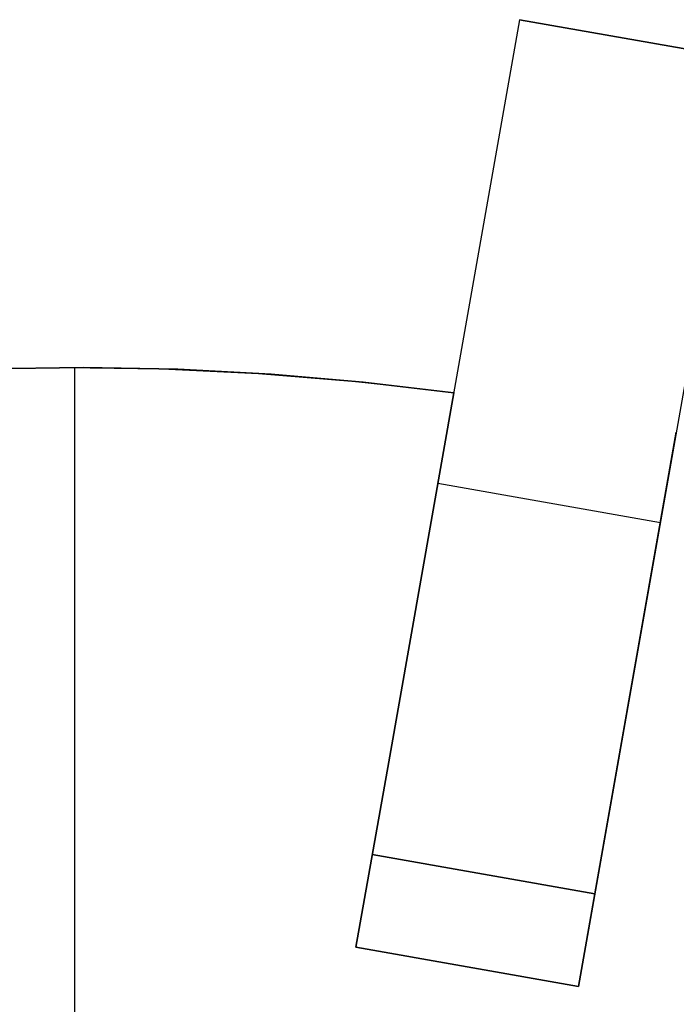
# Model space of a CAD drawing. Header units: millimetres. Extents: x 560 to 900, y 2299 to 2636.
# Tile 26 of 44: x 727 to 762, y 2584 to 2636. Entities that reach past the tile are written whole.
import ezdxf

# ---------------------------------------------------------------- set-up
doc = ezdxf.new("R2010")
doc.units = ezdxf.units.MM

msp = doc.modelspace()

# ---------------------------------------------------------------- linework, layer by layer
for points in [[(753.611, 2636.315), (744.929, 2587.075)], [(765.429, 2634.231), (753.611, 2636.315)], [(765.429, 2634.231), (753.611, 2636.315)], [(753.611, 2636.315), (765.429, 2634.231)], [(765.429, 2634.231), (756.747, 2584.991)], [(709.882, 2616.501), (714.688, 2617.072), (719.571, 2617.493), (724.526, 2617.756), (729.546, 2617.855), (734.623, 2617.785), (739.749, 2617.539), (744.917, 2617.112), (747.514, 2616.83), (750.118, 2616.501)], [(709.882, 2616.501), (714.688, 2617.072), (719.571, 2617.493), (724.526, 2617.756), (729.546, 2617.855), (734.623, 2617.785), (739.749, 2617.539), (744.917, 2617.112), (747.514, 2616.83), (750.118, 2616.501)], [(709.882, 2616.501), (712.486, 2616.83), (715.083, 2617.112), (720.251, 2617.539), (725.377, 2617.785), (730.454, 2617.855), (735.474, 2617.756), (740.429, 2617.493), (745.312, 2617.072), (750.118, 2616.501)], [(709.882, 2616.501), (712.486, 2616.83), (715.083, 2617.112), (720.251, 2617.539), (725.377, 2617.785), (730.454, 2617.855), (735.474, 2617.756), (740.429, 2617.493), (745.312, 2617.072), (750.118, 2616.501)], [(750.118, 2616.501), (745.312, 2617.072), (740.429, 2617.493), (735.474, 2617.756), (730.454, 2617.855), (725.377, 2617.785), (720.251, 2617.539), (715.083, 2617.112), (712.486, 2616.83), (709.882, 2616.501)], [(750.118, 2616.501), (745.312, 2617.072), (740.429, 2617.493), (735.474, 2617.756), (730.454, 2617.855), (725.377, 2617.785), (720.251, 2617.539), (715.083, 2617.112), (712.486, 2616.83), (709.882, 2616.501)], [(709.882, 2616.501), (714.688, 2617.072), (719.571, 2617.493), (724.526, 2617.756), (729.546, 2617.855), (734.623, 2617.785), (739.749, 2617.539), (744.917, 2617.112), (747.514, 2616.83), (750.118, 2616.501)], [(750.118, 2616.501), (745.312, 2617.072), (740.429, 2617.493), (735.474, 2617.756), (730.454, 2617.855), (725.377, 2617.785), (720.251, 2617.539), (715.083, 2617.112), (712.486, 2616.83), (709.882, 2616.501)], [(750.118, 2616.501), (745.312, 2617.072), (740.429, 2617.493), (735.474, 2617.756), (730.454, 2617.855), (725.377, 2617.785), (720.251, 2617.539), (715.083, 2617.112), (712.486, 2616.83), (709.882, 2616.501)], [(730, 2577.856), (730, 2617.856)], [(730, 2577.856), (730, 2617.856)], [(730, 2577.856), (730, 2617.856)], [(730, 2577.856), (730, 2617.856)], [(730, 2487.856), (730, 2617.856)], [(730, 2487.856), (730, 2617.856)], [(750.118, 2616.501), (746.665, 2596.923)], [(746.665, 2596.923), (750.118, 2616.501)], [(750.118, 2616.501), (746.665, 2596.923)], [(746.665, 2596.923), (750.118, 2616.501)], [(750.118, 2616.501), (746.665, 2596.923)], [(746.665, 2596.923), (750.118, 2616.501)], [(758.483, 2594.839), (761.935, 2614.417)], [(761.935, 2614.417), (758.483, 2594.839)], [(758.483, 2594.839), (761.935, 2614.417)], [(761.935, 2614.417), (758.483, 2594.839)], [(758.483, 2594.839), (761.935, 2614.417)], [(761.935, 2614.417), (758.483, 2594.839)], [(761.088, 2609.611), (749.27, 2611.695)], [(761.088, 2609.611), (749.27, 2611.695)], [(746.665, 2596.923), (744.929, 2587.075)], [(744.929, 2587.075), (746.665, 2596.923)], [(746.665, 2596.923), (744.929, 2587.075)], [(744.929, 2587.075), (746.665, 2596.923)], [(746.665, 2596.923), (744.929, 2587.075)], [(744.929, 2587.075), (746.665, 2596.923)], [(756.747, 2584.991), (758.483, 2594.839)], [(758.483, 2594.839), (756.747, 2584.991)], [(756.747, 2584.991), (758.483, 2594.839)], [(758.483, 2594.839), (756.747, 2584.991)], [(756.747, 2584.991), (758.483, 2594.839)], [(758.483, 2594.839), (756.747, 2584.991)], [(757.615, 2589.915), (745.797, 2591.999)], [(757.615, 2589.915), (745.797, 2591.999)], [(745.797, 2591.999), (757.615, 2589.915)], [(756.747, 2584.991), (744.929, 2587.075)], [(756.747, 2584.991), (744.929, 2587.075)], [(756.747, 2584.991), (744.929, 2587.075)], [(756.747, 2584.991), (744.929, 2587.075)], [(756.747, 2584.991), (744.929, 2587.075)], [(756.747, 2584.991), (744.929, 2587.075)], [(756.747, 2584.991), (744.929, 2587.075)], [(756.747, 2584.991), (744.929, 2587.075)], [(744.929, 2587.075), (756.747, 2584.991)], [(744.929, 2587.075), (756.747, 2584.991)], [(744.929, 2587.075), (756.747, 2584.991)], [(744.929, 2587.075), (756.747, 2584.991)]]:
    msp.add_lwpolyline(points)
at = {"extrusion": (0.984808, -0.173648, 1.04223e-14)}
msp.add_lwpolyline([(2727.127, 86.995), (2727.112, 87.849), (2727.068, 88.701), (2726.996, 89.552), (2726.894, 90.399), (2726.763, 91.243), (2726.604, 92.081), (2726.416, 92.914), (2726.2, 93.74), (2725.955, 94.558), (2725.683, 95.367), (2725.384, 96.166), (2725.057, 96.955), (2724.704, 97.732), (2724.324, 98.497), (2723.918, 99.248), (2723.487, 99.985), (2723.031, 100.706), (2722.551, 101.412), (2722.047, 102.101), (2721.519, 102.772), (2720.969, 103.425), (2720.398, 104.059), (2719.804, 104.673), (2719.19, 105.266), (2718.557, 105.838), (2717.904, 106.388), (2717.233, 106.915), (2716.544, 107.419), (2715.838, 107.9), (2715.116, 108.355), (2714.379, 108.787), (2713.628, 109.192), (2712.864, 109.572), (2712.087, 109.925), (2711.298, 110.252), (2710.499, 110.552), (2709.69, 110.824), (2708.872, 111.068), (2708.046, 111.284), (2707.213, 111.472), (2706.374, 111.631), (2705.531, 111.762), (2704.683, 111.864), (2703.833, 111.937), (2702.98, 111.98), (2702.127, 111.995)], dxfattribs=at)
at = {"extrusion": (0.984808, -0.173648, 1.80465e-15)}
msp.add_lwpolyline([(2702.127, -188.005), (2702.98, -187.99), (2703.833, -187.947), (2704.683, -187.874), (2705.531, -187.772), (2706.374, -187.641), (2707.213, -187.482), (2708.046, -187.294), (2708.872, -187.078), (2709.69, -186.834), (2710.499, -186.562), (2711.298, -186.262), (2712.087, -185.935), (2712.864, -185.582), (2713.628, -185.202), (2714.379, -184.797), (2715.116, -184.365), (2715.838, -183.91), (2716.544, -183.429), (2717.233, -182.925), (2717.904, -182.398), (2718.557, -181.848), (2719.19, -181.276), (2719.804, -180.683), (2720.398, -180.069), (2720.969, -179.435), (2721.519, -178.782), (2722.047, -178.111), (2722.551, -177.422), (2723.031, -176.716), (2723.487, -175.995), (2723.918, -175.258), (2724.324, -174.507), (2724.704, -173.742), (2725.057, -172.965), (2725.384, -172.176), (2725.683, -171.377), (2725.955, -170.568), (2726.2, -169.75), (2726.416, -168.924), (2726.604, -168.091), (2726.763, -167.253), (2726.894, -166.409), (2726.996, -165.562), (2727.068, -164.711), (2727.112, -163.859), (2727.127, -163.005)], dxfattribs=at)
at = {"extrusion": (1, 0, 0)}
for points in [[(2636.315, -163.005), (2636.315, 86.995)], [(2635.273, -163.005), (2635.273, 86.995)], [(2616.501, -12.005), (2616.501, -0.005)], [(2616.501, 39.995), (2616.501, 51.995)], [(2616.501, -128.005), (2616.501, -116.005)], [(2614.417, -12.005), (2614.417, -0.005)], [(2614.417, 39.995), (2614.417, 51.995)], [(2614.417, -128.005), (2614.417, -116.005)], [(2596.923, 118.766), (2596.923, 51.995)], [(2596.923, 39.995), (2596.923, -0.005)], [(2596.923, -12.005), (2596.923, -116.005)], [(2596.923, -128.005), (2596.923, -194.776)], [(2594.839, 118.766), (2594.839, 51.995)], [(2594.839, 39.995), (2594.839, -0.005)], [(2594.839, -12.005), (2594.839, -116.005)], [(2594.839, -128.005), (2594.839, -194.776)], [(2587.075, -128.005), (2587.075, -138.005)], [(2587.075, -12.005), (2587.075, -116.005)], [(2587.075, 39.995), (2587.075, -0.005)], [(2587.075, 61.995), (2587.075, 51.995)], [(2586.033, -128.005), (2586.033, -138.005)], [(2586.033, -12.005), (2586.033, -116.005)], [(2586.033, 39.995), (2586.033, -0.005)], [(2586.033, 61.995), (2586.033, 51.995)], [(2584.991, -138.005), (2584.991, -128.005)], [(2584.991, -116.005), (2584.991, -12.005)], [(2584.991, -0.005), (2584.991, 39.995)], [(2584.991, 51.995), (2584.991, 61.995)]]:
    msp.add_lwpolyline(points, dxfattribs=at)
at = {"extrusion": (0.984808, -0.173648, 3.68559e-15)}
msp.add_lwpolyline([(2727.127, 86.995), (2727.112, 87.849), (2727.068, 88.701), (2726.996, 89.552), (2726.894, 90.399), (2726.763, 91.243), (2726.604, 92.081), (2726.416, 92.914), (2726.2, 93.74), (2725.955, 94.558), (2725.683, 95.367), (2725.384, 96.166), (2725.057, 96.955), (2724.704, 97.732), (2724.324, 98.497), (2723.918, 99.248), (2723.487, 99.985), (2723.031, 100.706), (2722.551, 101.412), (2722.047, 102.101), (2721.519, 102.772), (2720.969, 103.425), (2720.398, 104.059), (2719.804, 104.673), (2719.19, 105.266), (2718.557, 105.838), (2717.904, 106.388), (2717.233, 106.915), (2716.544, 107.419), (2715.838, 107.9), (2715.116, 108.355), (2714.379, 108.787), (2713.628, 109.192), (2712.864, 109.572), (2712.087, 109.925), (2711.298, 110.252), (2710.499, 110.552), (2709.69, 110.824), (2708.872, 111.068), (2708.046, 111.284), (2707.213, 111.472), (2706.374, 111.631), (2705.531, 111.762), (2704.683, 111.864), (2703.833, 111.937), (2702.98, 111.98), (2702.127, 111.995)], dxfattribs=at)
at = {"extrusion": (0.984808, -0.173648, 9.75423e-15)}
msp.add_lwpolyline([(2702.127, -188.005), (2702.98, -187.99), (2703.833, -187.947), (2704.683, -187.874), (2705.531, -187.772), (2706.374, -187.641), (2707.213, -187.482), (2708.046, -187.294), (2708.872, -187.078), (2709.69, -186.834), (2710.499, -186.562), (2711.298, -186.262), (2712.087, -185.935), (2712.864, -185.582), (2713.628, -185.202), (2714.379, -184.797), (2715.116, -184.365), (2715.838, -183.91), (2716.544, -183.429), (2717.233, -182.925), (2717.904, -182.398), (2718.557, -181.848), (2719.19, -181.276), (2719.804, -180.683), (2720.398, -180.069), (2720.969, -179.435), (2721.519, -178.782), (2722.047, -178.111), (2722.551, -177.422), (2723.031, -176.716), (2723.487, -175.995), (2723.918, -175.258), (2724.324, -174.507), (2724.704, -173.742), (2725.057, -172.965), (2725.384, -172.176), (2725.683, -171.377), (2725.955, -170.568), (2726.2, -169.75), (2726.416, -168.924), (2726.604, -168.091), (2726.763, -167.253), (2726.894, -166.409), (2726.996, -165.562), (2727.068, -164.711), (2727.112, -163.859), (2727.127, -163.005)], dxfattribs=at)
at = {"extrusion": (0.984808, -0.173648, -1.46388e-14)}
msp.add_lwpolyline([(2702.127, 111.995), (2702.98, 111.98), (2703.833, 111.937), (2704.683, 111.864), (2705.531, 111.762), (2706.374, 111.631), (2707.213, 111.472), (2708.046, 111.284), (2708.872, 111.068), (2709.69, 110.824), (2710.499, 110.552), (2711.298, 110.252), (2712.087, 109.925), (2712.864, 109.572), (2713.628, 109.192), (2714.379, 108.787), (2715.116, 108.355), (2715.838, 107.9), (2716.544, 107.419), (2717.233, 106.915), (2717.904, 106.388), (2718.557, 105.838), (2719.19, 105.266), (2719.804, 104.673), (2720.398, 104.059), (2720.969, 103.425), (2721.519, 102.772), (2722.047, 102.101), (2722.551, 101.412), (2723.031, 100.706), (2723.487, 99.985), (2723.918, 99.248), (2724.324, 98.497), (2724.704, 97.732), (2725.057, 96.955), (2725.384, 96.166), (2725.683, 95.367), (2725.955, 94.558), (2726.2, 93.74), (2726.416, 92.914), (2726.604, 92.081), (2726.763, 91.243), (2726.894, 90.399), (2726.996, 89.552), (2727.068, 88.701), (2727.112, 87.849), (2727.127, 86.995)], dxfattribs=at)
at = {"extrusion": (0.984808, -0.173648, 8.74481e-15)}
msp.add_lwpolyline([(2727.127, -163.005), (2727.112, -163.859), (2727.068, -164.711), (2726.996, -165.562), (2726.894, -166.409), (2726.763, -167.253), (2726.604, -168.091), (2726.416, -168.924), (2726.2, -169.75), (2725.955, -170.568), (2725.683, -171.377), (2725.384, -172.176), (2725.057, -172.965), (2724.704, -173.742), (2724.324, -174.507), (2723.918, -175.258), (2723.487, -175.995), (2723.031, -176.716), (2722.551, -177.422), (2722.047, -178.111), (2721.519, -178.782), (2720.969, -179.435), (2720.398, -180.069), (2719.804, -180.683), (2719.19, -181.276), (2718.557, -181.848), (2717.904, -182.398), (2717.233, -182.925), (2716.544, -183.429), (2715.838, -183.91), (2715.116, -184.365), (2714.379, -184.797), (2713.628, -185.202), (2712.864, -185.582), (2712.087, -185.935), (2711.298, -186.262), (2710.499, -186.562), (2709.69, -186.834), (2708.872, -187.078), (2708.046, -187.294), (2707.213, -187.482), (2706.374, -187.641), (2705.531, -187.772), (2704.683, -187.874), (2703.833, -187.947), (2702.98, -187.99), (2702.127, -188.005)], dxfattribs=at)
at = {"extrusion": (0.984808, -0.173648, 1.21938e-14)}
msp.add_lwpolyline([(2702.127, 111.995), (2701.444, 112.007), (2700.762, 112.042), (2700.081, 112.1), (2699.403, 112.181), (2698.728, 112.286), (2698.058, 112.413), (2697.391, 112.564), (2696.731, 112.737), (2696.076, 112.932), (2695.429, 113.15), (2694.79, 113.389), (2694.159, 113.651), (2693.537, 113.934), (2692.925, 114.237), (2692.324, 114.562), (2691.735, 114.907), (2691.158, 115.271), (2690.593, 115.656), (2690.042, 116.059), (2689.505, 116.481), (2688.983, 116.921), (2688.476, 117.378), (2687.985, 117.853), (2687.51, 118.344), (2687.052, 118.851), (2686.612, 119.373), (2686.191, 119.91), (2685.787, 120.461), (2685.403, 121.026), (2685.038, 121.603), (2684.693, 122.193), (2684.369, 122.794), (2684.065, 123.405), (2683.782, 124.027), (2683.521, 124.658), (2683.281, 125.297), (2683.064, 125.945), (2682.868, 126.599), (2682.695, 127.26), (2682.545, 127.926), (2682.417, 128.597), (2682.313, 129.272), (2682.232, 129.95), (2682.173, 130.63), (2682.138, 131.312), (2682.127, 131.995)], dxfattribs=at)
at = {"extrusion": (0.984808, -0.173648, -9.71111e-15)}
msp.add_lwpolyline([(2682.127, -208.005), (2682.138, -207.322), (2682.173, -206.64), (2682.232, -205.96), (2682.313, -205.282), (2682.417, -204.607), (2682.545, -203.936), (2682.695, -203.27), (2682.868, -202.609), (2683.064, -201.955), (2683.281, -201.307), (2683.521, -200.668), (2683.782, -200.037), (2684.065, -199.415), (2684.369, -198.804), (2684.693, -198.203), (2685.038, -197.613), (2685.403, -197.036), (2685.787, -196.471), (2686.191, -195.92), (2686.612, -195.383), (2687.052, -194.861), (2687.51, -194.354), (2687.985, -193.863), (2688.476, -193.388), (2688.983, -192.931), (2689.505, -192.491), (2690.042, -192.069), (2690.593, -191.666), (2691.158, -191.281), (2691.735, -190.917), (2692.324, -190.572), (2692.925, -190.247), (2693.537, -189.944), (2694.159, -189.661), (2694.79, -189.399), (2695.429, -189.16), (2696.076, -188.942), (2696.731, -188.747), (2697.391, -188.574), (2698.058, -188.423), (2698.728, -188.296), (2699.403, -188.191), (2700.081, -188.11), (2700.762, -188.052), (2701.444, -188.017), (2702.127, -188.005)], dxfattribs=at)
at = {"extrusion": (0.984808, -0.173648, -9.4027e-16)}
msp.add_lwpolyline([(2682.127, 131.995), (2682.138, 131.312), (2682.173, 130.63), (2682.232, 129.95), (2682.313, 129.272), (2682.417, 128.597), (2682.545, 127.926), (2682.695, 127.26), (2682.868, 126.599), (2683.064, 125.945), (2683.281, 125.297), (2683.521, 124.658), (2683.782, 124.027), (2684.065, 123.405), (2684.369, 122.794), (2684.693, 122.193), (2685.038, 121.603), (2685.403, 121.026), (2685.787, 120.461), (2686.191, 119.91), (2686.612, 119.373), (2687.052, 118.851), (2687.51, 118.344), (2687.985, 117.853), (2688.476, 117.378), (2688.983, 116.921), (2689.505, 116.481), (2690.042, 116.059), (2690.593, 115.656), (2691.158, 115.271), (2691.735, 114.907), (2692.324, 114.562), (2692.925, 114.237), (2693.537, 113.934), (2694.159, 113.651), (2694.79, 113.389), (2695.429, 113.15), (2696.076, 112.932), (2696.731, 112.737), (2697.391, 112.564), (2698.058, 112.413), (2698.728, 112.286), (2699.403, 112.181), (2700.081, 112.1), (2700.762, 112.042), (2701.444, 112.007), (2702.127, 111.995)], dxfattribs=at)
at = {"extrusion": (0.984808, -0.173648, -3.39013e-15)}
msp.add_lwpolyline([(2702.127, -188.005), (2701.444, -188.017), (2700.762, -188.052), (2700.081, -188.11), (2699.403, -188.191), (2698.728, -188.296), (2698.058, -188.423), (2697.391, -188.574), (2696.731, -188.747), (2696.076, -188.942), (2695.429, -189.16), (2694.79, -189.399), (2694.159, -189.661), (2693.537, -189.944), (2692.925, -190.247), (2692.324, -190.572), (2691.735, -190.917), (2691.158, -191.281), (2690.593, -191.666), (2690.042, -192.069), (2689.505, -192.491), (2688.983, -192.931), (2688.476, -193.388), (2687.985, -193.863), (2687.51, -194.354), (2687.052, -194.861), (2686.612, -195.383), (2686.191, -195.92), (2685.787, -196.471), (2685.403, -197.036), (2685.038, -197.613), (2684.693, -198.203), (2684.369, -198.804), (2684.065, -199.415), (2683.782, -200.037), (2683.521, -200.668), (2683.281, -201.307), (2683.064, -201.955), (2682.868, -202.609), (2682.695, -203.27), (2682.545, -203.936), (2682.417, -204.607), (2682.313, -205.282), (2682.232, -205.96), (2682.173, -206.64), (2682.138, -207.322), (2682.127, -208.005)], dxfattribs=at)
at = {"extrusion": (0.984808, -0.173648, 2.11642e-14)}
msp.add_lwpolyline([(2682.127, 131.995), (2682.138, 131.312), (2682.173, 130.63), (2682.232, 129.95), (2682.313, 129.272), (2682.417, 128.597), (2682.545, 127.926), (2682.695, 127.26), (2682.868, 126.599), (2683.064, 125.945), (2683.281, 125.297), (2683.521, 124.658), (2683.782, 124.027), (2684.065, 123.405), (2684.369, 122.794), (2684.693, 122.193), (2685.038, 121.603), (2685.403, 121.026), (2685.787, 120.461), (2686.191, 119.91), (2686.612, 119.373), (2687.052, 118.851), (2687.51, 118.344), (2687.985, 117.853), (2688.476, 117.378), (2688.983, 116.921), (2689.505, 116.481), (2690.042, 116.059), (2690.593, 115.656), (2691.158, 115.271), (2691.735, 114.907), (2692.324, 114.562), (2692.925, 114.237), (2693.537, 113.934), (2694.159, 113.651), (2694.79, 113.389), (2695.429, 113.15), (2696.076, 112.932), (2696.731, 112.737), (2697.391, 112.564), (2698.058, 112.413), (2698.728, 112.286), (2699.403, 112.181), (2700.081, 112.1), (2700.762, 112.042), (2701.444, 112.007), (2702.127, 111.995)], dxfattribs=at)
at = {"extrusion": (0.984808, -0.173648, 2.51438e-15)}
msp.add_lwpolyline([(2702.127, -188.005), (2701.444, -188.017), (2700.762, -188.052), (2700.081, -188.11), (2699.403, -188.191), (2698.728, -188.296), (2698.058, -188.423), (2697.391, -188.574), (2696.731, -188.747), (2696.076, -188.942), (2695.429, -189.16), (2694.79, -189.399), (2694.159, -189.661), (2693.537, -189.944), (2692.925, -190.247), (2692.324, -190.572), (2691.735, -190.917), (2691.158, -191.281), (2690.593, -191.666), (2690.042, -192.069), (2689.505, -192.491), (2688.983, -192.931), (2688.476, -193.388), (2687.985, -193.863), (2687.51, -194.354), (2687.052, -194.861), (2686.612, -195.383), (2686.191, -195.92), (2685.787, -196.471), (2685.403, -197.036), (2685.038, -197.613), (2684.693, -198.203), (2684.369, -198.804), (2684.065, -199.415), (2683.782, -200.037), (2683.521, -200.668), (2683.281, -201.307), (2683.064, -201.955), (2682.868, -202.609), (2682.695, -203.27), (2682.545, -203.936), (2682.417, -204.607), (2682.313, -205.282), (2682.232, -205.96), (2682.173, -206.64), (2682.138, -207.322), (2682.127, -208.005)], dxfattribs=at)
at = {"extrusion": (0.984808, -0.173648, -3.45091e-14)}
msp.add_lwpolyline([(2682.127, 131.995), (2682.121, 132.336), (2682.103, 132.677), (2682.074, 133.018), (2682.034, 133.357), (2681.981, 133.694), (2681.917, 134.03), (2681.842, 134.363), (2681.756, 134.693), (2681.658, 135.02), (2681.549, 135.344), (2681.429, 135.664), (2681.299, 135.979), (2681.157, 136.29), (2681.006, 136.596), (2680.843, 136.896), (2680.671, 137.191), (2680.488, 137.48), (2680.296, 137.762), (2680.095, 138.037), (2679.884, 138.306), (2679.664, 138.567), (2679.435, 138.821), (2679.198, 139.066), (2678.952, 139.303), (2678.699, 139.532), (2678.438, 139.752), (2678.169, 139.963), (2677.893, 140.165), (2677.611, 140.357), (2677.322, 140.539), (2677.028, 140.712), (2676.727, 140.874), (2676.421, 141.026), (2676.111, 141.167), (2675.795, 141.298), (2675.475, 141.418), (2675.152, 141.526), (2674.825, 141.624), (2674.494, 141.711), (2674.161, 141.786), (2673.826, 141.85), (2673.488, 141.902), (2673.149, 141.943), (2672.809, 141.972), (2672.468, 141.989), (2672.127, 141.995)], dxfattribs=at)
at = {"extrusion": (0.984808, -0.173648, -6.00351e-15)}
msp.add_lwpolyline([(2672.127, -218.005), (2672.468, -217.999), (2672.809, -217.982), (2673.149, -217.953), (2673.488, -217.912), (2673.826, -217.86), (2674.161, -217.796), (2674.494, -217.721), (2674.825, -217.634), (2675.152, -217.536), (2675.475, -217.428), (2675.795, -217.308), (2676.111, -217.177), (2676.421, -217.036), (2676.727, -216.884), (2677.028, -216.722), (2677.322, -216.549), (2677.611, -216.367), (2677.893, -216.175), (2678.169, -215.973), (2678.438, -215.762), (2678.699, -215.542), (2678.952, -215.313), (2679.198, -215.076), (2679.435, -214.831), (2679.664, -214.577), (2679.884, -214.316), (2680.095, -214.047), (2680.296, -213.772), (2680.488, -213.49), (2680.671, -213.201), (2680.843, -212.906), (2681.006, -212.606), (2681.157, -212.3), (2681.299, -211.989), (2681.429, -211.674), (2681.549, -211.354), (2681.658, -211.03), (2681.756, -210.703), (2681.842, -210.373), (2681.917, -210.04), (2681.981, -209.704), (2682.034, -209.367), (2682.074, -209.028), (2682.103, -208.687), (2682.121, -208.346), (2682.127, -208.005)], dxfattribs=at)
at = {"extrusion": (0.984808, -0.173648, 7.51458e-15)}
msp.add_lwpolyline([(2682.127, 131.995), (2682.121, 132.336), (2682.103, 132.677), (2682.074, 133.018), (2682.034, 133.357), (2681.981, 133.694), (2681.917, 134.03), (2681.842, 134.363), (2681.756, 134.693), (2681.658, 135.02), (2681.549, 135.344), (2681.429, 135.664), (2681.299, 135.979), (2681.157, 136.29), (2681.006, 136.596), (2680.843, 136.896), (2680.671, 137.191), (2680.488, 137.48), (2680.296, 137.762), (2680.095, 138.037), (2679.884, 138.306), (2679.664, 138.567), (2679.435, 138.821), (2679.198, 139.066), (2678.952, 139.303), (2678.699, 139.532), (2678.438, 139.752), (2678.169, 139.963), (2677.893, 140.165), (2677.611, 140.357), (2677.322, 140.539), (2677.028, 140.712), (2676.727, 140.874), (2676.421, 141.026), (2676.111, 141.167), (2675.795, 141.298), (2675.475, 141.418), (2675.152, 141.526), (2674.825, 141.624), (2674.494, 141.711), (2674.161, 141.786), (2673.826, 141.85), (2673.488, 141.902), (2673.149, 141.943), (2672.809, 141.972), (2672.468, 141.989), (2672.127, 141.995)], dxfattribs=at)
at = {"extrusion": (0.984808, -0.173648, -6.93289e-15)}
msp.add_lwpolyline([(2672.127, -218.005), (2672.468, -217.999), (2672.809, -217.982), (2673.149, -217.953), (2673.488, -217.912), (2673.826, -217.86), (2674.161, -217.796), (2674.494, -217.721), (2674.825, -217.634), (2675.152, -217.536), (2675.475, -217.428), (2675.795, -217.308), (2676.111, -217.177), (2676.421, -217.036), (2676.727, -216.884), (2677.028, -216.722), (2677.322, -216.549), (2677.611, -216.367), (2677.893, -216.175), (2678.169, -215.973), (2678.438, -215.762), (2678.699, -215.542), (2678.952, -215.313), (2679.198, -215.076), (2679.435, -214.831), (2679.664, -214.577), (2679.884, -214.316), (2680.095, -214.047), (2680.296, -213.772), (2680.488, -213.49), (2680.671, -213.201), (2680.843, -212.906), (2681.006, -212.606), (2681.157, -212.3), (2681.299, -211.989), (2681.429, -211.674), (2681.549, -211.354), (2681.658, -211.03), (2681.756, -210.703), (2681.842, -210.373), (2681.917, -210.04), (2681.981, -209.704), (2682.034, -209.367), (2682.074, -209.028), (2682.103, -208.687), (2682.121, -208.346), (2682.127, -208.005)], dxfattribs=at)
at = {"extrusion": (0.984808, -0.173648, 1.39203e-14)}
msp.add_lwpolyline([(2672.127, 141.995), (2672.468, 141.989), (2672.809, 141.972), (2673.149, 141.943), (2673.488, 141.902), (2673.826, 141.85), (2674.161, 141.786), (2674.494, 141.711), (2674.825, 141.624), (2675.152, 141.526), (2675.475, 141.418), (2675.795, 141.298), (2676.111, 141.167), (2676.421, 141.026), (2676.727, 140.874), (2677.028, 140.712), (2677.322, 140.539), (2677.611, 140.357), (2677.893, 140.165), (2678.169, 139.963), (2678.438, 139.752), (2678.699, 139.532), (2678.952, 139.303), (2679.198, 139.066), (2679.435, 138.821), (2679.664, 138.567), (2679.884, 138.306), (2680.095, 138.037), (2680.296, 137.762), (2680.488, 137.48), (2680.671, 137.191), (2680.843, 136.896), (2681.006, 136.596), (2681.157, 136.29), (2681.299, 135.979), (2681.429, 135.664), (2681.549, 135.344), (2681.658, 135.02), (2681.756, 134.693), (2681.842, 134.363), (2681.917, 134.03), (2681.981, 133.694), (2682.034, 133.357), (2682.074, 133.018), (2682.103, 132.677), (2682.121, 132.336), (2682.127, 131.995)], dxfattribs=at)
at = {"extrusion": (0.984808, -0.173648, -2.63172e-14)}
msp.add_lwpolyline([(2682.127, -208.005), (2682.121, -208.346), (2682.103, -208.687), (2682.074, -209.028), (2682.034, -209.367), (2681.981, -209.704), (2681.917, -210.04), (2681.842, -210.373), (2681.756, -210.703), (2681.658, -211.03), (2681.549, -211.354), (2681.429, -211.674), (2681.299, -211.989), (2681.157, -212.3), (2681.006, -212.606), (2680.843, -212.906), (2680.671, -213.201), (2680.488, -213.49), (2680.296, -213.772), (2680.095, -214.047), (2679.884, -214.316), (2679.664, -214.577), (2679.435, -214.831), (2679.198, -215.076), (2678.952, -215.313), (2678.699, -215.542), (2678.438, -215.762), (2678.169, -215.973), (2677.893, -216.175), (2677.611, -216.367), (2677.322, -216.549), (2677.028, -216.722), (2676.727, -216.884), (2676.421, -217.036), (2676.111, -217.177), (2675.795, -217.308), (2675.475, -217.428), (2675.152, -217.536), (2674.825, -217.634), (2674.494, -217.721), (2674.161, -217.796), (2673.826, -217.86), (2673.488, -217.912), (2673.149, -217.953), (2672.809, -217.982), (2672.468, -217.999), (2672.127, -218.005)], dxfattribs=at)
at = {"extrusion": (0.984808, -0.173648, 1.32045e-14)}
msp.add_lwpolyline([(2677.127, -138.005), (2677.115, -138.688), (2677.08, -139.37), (2677.022, -140.05), (2676.94, -140.728), (2676.836, -141.403), (2676.708, -142.074), (2676.558, -142.74), (2676.385, -143.401), (2676.19, -144.055), (2675.972, -144.703), (2675.732, -145.342), (2675.471, -145.973), (2675.188, -146.595), (2674.884, -147.206), (2674.56, -147.807), (2674.215, -148.397), (2673.85, -148.974), (2673.466, -149.539), (2673.063, -150.09), (2672.641, -150.627), (2672.201, -151.149), (2671.743, -151.656), (2671.269, -152.147), (2670.778, -152.622), (2670.271, -153.079), (2669.748, -153.519), (2669.211, -153.941), (2668.66, -154.344), (2668.096, -154.729), (2667.518, -155.093), (2666.929, -155.438), (2666.328, -155.763), (2665.716, -156.066), (2665.095, -156.349), (2664.464, -156.611), (2663.824, -156.85), (2663.177, -157.068), (2662.523, -157.263), (2661.862, -157.436), (2661.196, -157.587), (2660.525, -157.714), (2659.85, -157.819), (2659.172, -157.9), (2658.492, -157.958), (2657.809, -157.993), (2657.127, -158.005)], dxfattribs=at)
at = {"extrusion": (0.984808, -0.173648, 4.97591e-15)}
msp.add_lwpolyline([(2657.127, 81.995), (2657.809, 81.983), (2658.492, 81.948), (2659.172, 81.89), (2659.85, 81.809), (2660.525, 81.704), (2661.196, 81.577), (2661.862, 81.426), (2662.523, 81.253), (2663.177, 81.058), (2663.824, 80.84), (2664.464, 80.601), (2665.095, 80.339), (2665.716, 80.056), (2666.328, 79.753), (2666.929, 79.428), (2667.518, 79.083), (2668.096, 78.719), (2668.66, 78.334), (2669.211, 77.931), (2669.748, 77.509), (2670.271, 77.069), (2670.778, 76.612), (2671.269, 76.137), (2671.743, 75.646), (2672.201, 75.139), (2672.641, 74.617), (2673.063, 74.08), (2673.466, 73.529), (2673.85, 72.964), (2674.215, 72.387), (2674.56, 71.797), (2674.884, 71.196), (2675.188, 70.585), (2675.471, 69.963), (2675.732, 69.332), (2675.972, 68.693), (2676.19, 68.045), (2676.385, 67.391), (2676.558, 66.73), (2676.708, 66.064), (2676.836, 65.393), (2676.94, 64.718), (2677.022, 64.04), (2677.08, 63.36), (2677.115, 62.678), (2677.127, 61.995)], dxfattribs=at)
at = {"extrusion": (0.984808, -0.173648, 4.40848e-15)}
msp.add_lwpolyline([(2657.127, -158.005), (2657.809, -157.993), (2658.492, -157.958), (2659.172, -157.9), (2659.85, -157.819), (2660.525, -157.714), (2661.196, -157.587), (2661.862, -157.436), (2662.523, -157.263), (2663.177, -157.068), (2663.824, -156.85), (2664.464, -156.611), (2665.095, -156.349), (2665.716, -156.066), (2666.328, -155.763), (2666.929, -155.438), (2667.518, -155.093), (2668.096, -154.729), (2668.66, -154.344), (2669.211, -153.941), (2669.748, -153.519), (2670.271, -153.079), (2670.778, -152.622), (2671.269, -152.147), (2671.743, -151.656), (2672.201, -151.149), (2672.641, -150.627), (2673.063, -150.09), (2673.466, -149.539), (2673.85, -148.974), (2674.215, -148.397), (2674.56, -147.807), (2674.884, -147.206), (2675.188, -146.595), (2675.471, -145.973), (2675.732, -145.342), (2675.972, -144.703), (2676.19, -144.055), (2676.385, -143.401), (2676.558, -142.74), (2676.708, -142.074), (2676.836, -141.403), (2676.94, -140.728), (2677.022, -140.05), (2677.08, -139.37), (2677.115, -138.688), (2677.127, -138.005)], dxfattribs=at)
at = {"extrusion": (0.984808, -0.173648, -7.6981e-15)}
msp.add_lwpolyline([(2677.127, 61.995), (2677.115, 62.678), (2677.08, 63.36), (2677.022, 64.04), (2676.94, 64.718), (2676.836, 65.393), (2676.708, 66.064), (2676.558, 66.73), (2676.385, 67.391), (2676.19, 68.045), (2675.972, 68.693), (2675.732, 69.332), (2675.471, 69.963), (2675.188, 70.585), (2674.884, 71.196), (2674.56, 71.797), (2674.215, 72.387), (2673.85, 72.964), (2673.466, 73.529), (2673.063, 74.08), (2672.641, 74.617), (2672.201, 75.139), (2671.743, 75.646), (2671.269, 76.137), (2670.778, 76.612), (2670.271, 77.069), (2669.748, 77.509), (2669.211, 77.931), (2668.66, 78.334), (2668.096, 78.719), (2667.518, 79.083), (2666.929, 79.428), (2666.328, 79.753), (2665.716, 80.056), (2665.095, 80.339), (2664.464, 80.601), (2663.824, 80.84), (2663.177, 81.058), (2662.523, 81.253), (2661.862, 81.426), (2661.196, 81.577), (2660.525, 81.704), (2659.85, 81.809), (2659.172, 81.89), (2658.492, 81.948), (2657.809, 81.983), (2657.127, 81.995)], dxfattribs=at)
at = {"extrusion": (0.984808, -0.173648, 2.67592e-16)}
msp.add_lwpolyline([(2657.127, -158.005), (2657.809, -157.993), (2658.492, -157.958), (2659.172, -157.9), (2659.85, -157.819), (2660.525, -157.714), (2661.196, -157.587), (2661.862, -157.436), (2662.523, -157.263), (2663.177, -157.068), (2663.824, -156.85), (2664.464, -156.611), (2665.095, -156.349), (2665.716, -156.066), (2666.328, -155.763), (2666.929, -155.438), (2667.518, -155.093), (2668.096, -154.729), (2668.66, -154.344), (2669.211, -153.941), (2669.748, -153.519), (2670.271, -153.079), (2670.778, -152.622), (2671.269, -152.147), (2671.743, -151.656), (2672.201, -151.149), (2672.641, -150.627), (2673.063, -150.09), (2673.466, -149.539), (2673.85, -148.974), (2674.215, -148.397), (2674.56, -147.807), (2674.884, -147.206), (2675.188, -146.595), (2675.471, -145.973), (2675.732, -145.342), (2675.972, -144.703), (2676.19, -144.055), (2676.385, -143.401), (2676.558, -142.74), (2676.708, -142.074), (2676.836, -141.403), (2676.94, -140.728), (2677.022, -140.05), (2677.08, -139.37), (2677.115, -138.688), (2677.127, -138.005)], dxfattribs=at)
at = {"extrusion": (0.984808, -0.173648, -7.50925e-15)}
msp.add_lwpolyline([(2677.127, 61.995), (2677.115, 62.678), (2677.08, 63.36), (2677.022, 64.04), (2676.94, 64.718), (2676.836, 65.393), (2676.708, 66.064), (2676.558, 66.73), (2676.385, 67.391), (2676.19, 68.045), (2675.972, 68.693), (2675.732, 69.332), (2675.471, 69.963), (2675.188, 70.585), (2674.884, 71.196), (2674.56, 71.797), (2674.215, 72.387), (2673.85, 72.964), (2673.466, 73.529), (2673.063, 74.08), (2672.641, 74.617), (2672.201, 75.139), (2671.743, 75.646), (2671.269, 76.137), (2670.778, 76.612), (2670.271, 77.069), (2669.748, 77.509), (2669.211, 77.931), (2668.66, 78.334), (2668.096, 78.719), (2667.518, 79.083), (2666.929, 79.428), (2666.328, 79.753), (2665.716, 80.056), (2665.095, 80.339), (2664.464, 80.601), (2663.824, 80.84), (2663.177, 81.058), (2662.523, 81.253), (2661.862, 81.426), (2661.196, 81.577), (2660.525, 81.704), (2659.85, 81.809), (2659.172, 81.89), (2658.492, 81.948), (2657.809, 81.983), (2657.127, 81.995)], dxfattribs=at)

doc.saveas('drawing.dxf')
